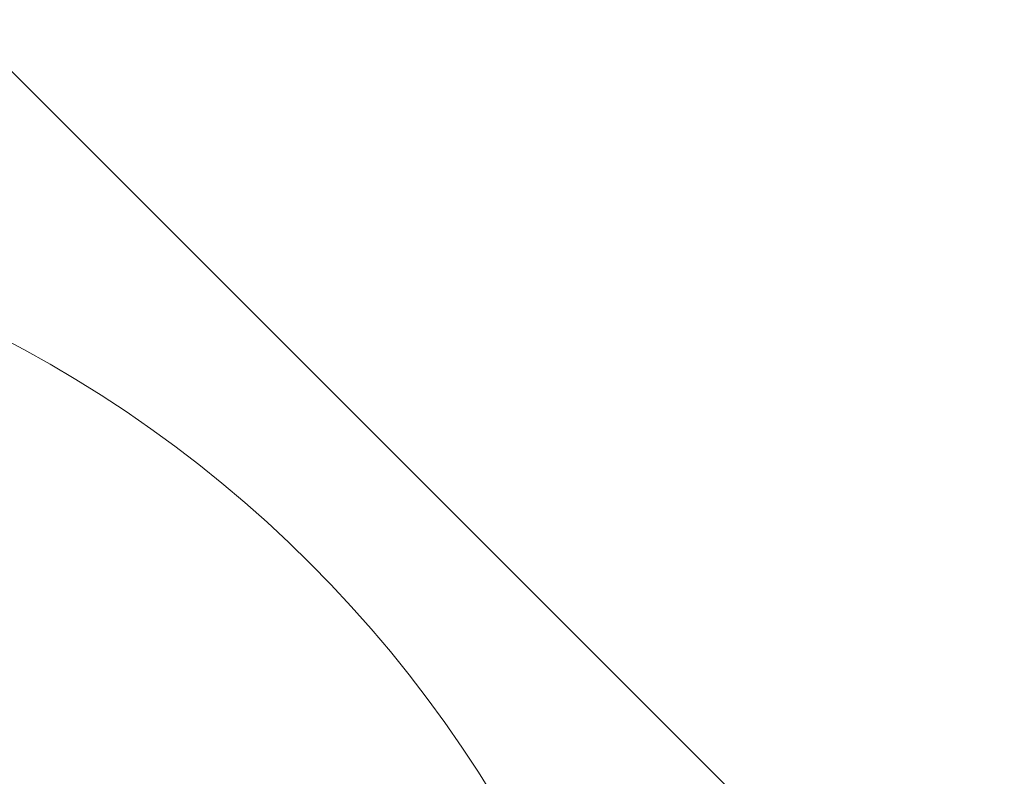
# Model space of a CAD drawing. Header units: metres. Extents: x 179483 to 180084, y 582739 to 582904.
# Tile 193 of 205: x 179808.235 to 179809.214, y 582835.732 to 582836.485. Entities that reach past the tile are written whole.
import ezdxf

# ---------------------------------------------------------------- set-up
doc = ezdxf.new("R2010")
doc.units = ezdxf.units.M
doc.layers.get('0').update_dxf_attribs({"linetype": 'CONTINUOUS', "lineweight": 9})
doc.layers.add('TA - VERDACHT_OBJECT', color=1, linetype='CONTINUOUS', lineweight=18)
doc.layers.add('TA - VRIJGEGEVEN TOT 4M-MV', color=3, linetype='CONTINUOUS', lineweight=18)
doc.styles.get("Standard").update_dxf_attribs({"font": 'arial.ttf'})

# ---------------------------------------------------------------- blocks, each defined once
blk = doc.blocks.new('Object')
at = {"lineweight": 20}
blk.add_circle((0, 0), 1.2358, dxfattribs=at)
at = {"color": 7}
blk.add_attdef('1', (-2.4803, 0.77411), '', height=1.2, dxfattribs=at)

msp = doc.modelspace()

# ---------------------------------------------------------------- hatches: boundary and pattern name
at = {"layer": 'TA - VRIJGEGEVEN TOT 4M-MV'}
h = msp.add_hatch(dxfattribs=at)
h.set_pattern_fill('ANSI31', color=256, scale=0.3, angle=90, style=0)
h.paths.add_polyline_path([(179814.88439, 582835.63653), (179814.5857, 582836.40974), (179799.70152, 582837.56591), (179789.26911, 582838.53261), (179789.56832, 582835.07032), (179790.58081, 582835.75144), (179793.23267, 582835.43131), (179800.598, 582834.54219), (179812.53832, 582833.3096)])

# ---------------------------------------------------------------- block references
at = {"layer": 'TA - VERDACHT_OBJECT', "linetype": 'ByBlock'}
msp.add_blockref('Object', (179807.65, 582835.07), dxfattribs=at)

doc.saveas('drawing.dxf')
